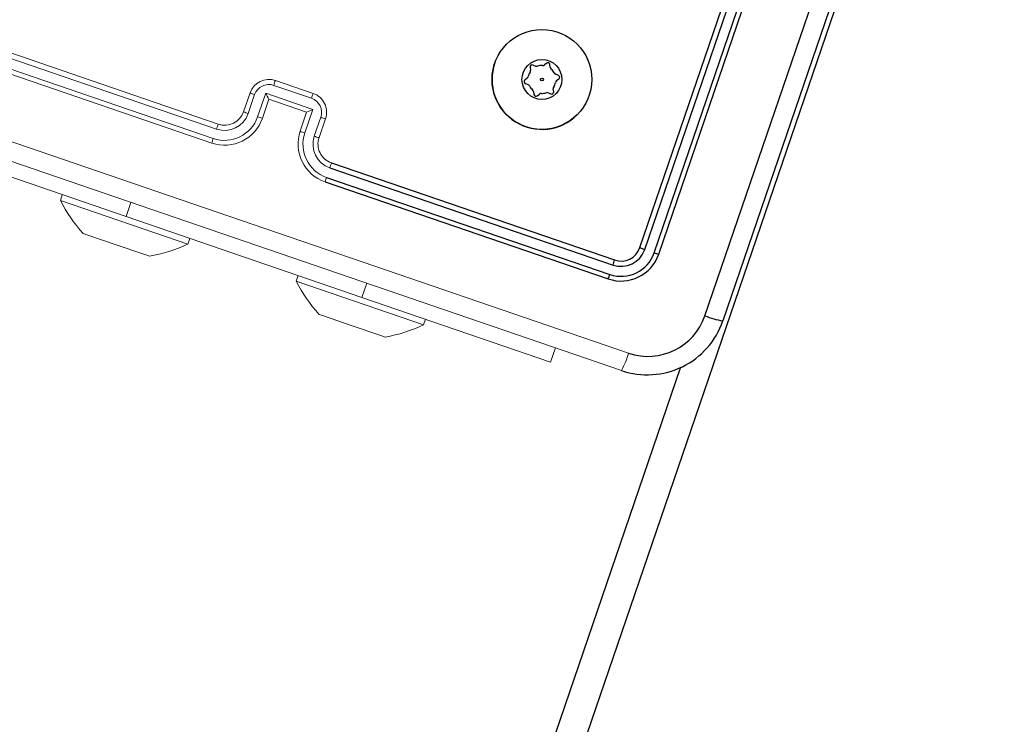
# Model space of a CAD drawing. Header units: millimetres. Extents: x 3129 to 3819, y 1527 to 1744.
# Tile 55 of 125: x 3194.7974 to 3194.8961, y 1671.1377 to 1671.2083. Entities that reach past the tile are written whole.
import ezdxf

# ---------------------------------------------------------------- set-up
doc = ezdxf.new("R2010")
doc.units = ezdxf.units.MM
doc.layers.get('0').update_dxf_attribs({"lineweight": 5})
doc.layers.add('1_urządzenie', color=7, linetype='Continuous', lineweight=9)
picture_1 = doc.add_image_def('image1.jpg', size_in_pixel=(9921, 7015))

msp = doc.modelspace()

# ---------------------------------------------------------------- linework, layer by layer
at = {"layer": '1_urządzenie', "color": 6, "linetype": 'Continuous', "lineweight": 25}
for p, q in [((3194.962654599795, 1671.453299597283), (3194.800652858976, 1670.980271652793)), ((3194.893978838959, 1671.25431683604), (3194.867896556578, 1671.178159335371)), ((3194.859576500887, 1671.185501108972), (3194.869296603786, 1671.213882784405)), ((3194.860065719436, 1671.185308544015), (3194.869791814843, 1671.213709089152)), ((3194.861012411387, 1671.184984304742), (3194.870738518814, 1671.213384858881)), ((3194.861468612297, 1671.184853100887), (3194.871188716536, 1671.213234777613)), ((3194.848571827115, 1671.203577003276), (3194.848611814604, 1671.203289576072)), ((3194.849114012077, 1671.20368081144), (3194.848845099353, 1671.203789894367)), ((3194.850231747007, 1671.203982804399), (3194.850002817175, 1671.203804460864)), ((3194.850592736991, 1671.203565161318), (3194.850552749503, 1671.203852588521)), ((3194.848274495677, 1671.202458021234), (3194.848045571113, 1671.202279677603)), ((3194.851413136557, 1671.202748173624), (3194.85114422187, 1671.202857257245)), ((3194.851231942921, 1671.202226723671), (3194.851460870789, 1671.2024050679)), ((3194.848093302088, 1671.201936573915), (3194.848362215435, 1671.201827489)), ((3194.848913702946, 1671.20111958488), (3194.848953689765, 1671.200832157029)), ((3194.849274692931, 1671.200701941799), (3194.849503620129, 1671.200880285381)), ((3194.85039242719, 1671.201003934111), (3194.850661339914, 1671.200894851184)), ((3194.850934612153, 1671.201107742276), (3194.850894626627, 1671.201395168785)), ((3194.828654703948, 1671.193977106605), (3194.857036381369, 1671.184257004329)), ((3194.828164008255, 1671.192532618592), (3194.856564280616, 1671.182805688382)), ((3194.828488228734, 1671.193479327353), (3194.856888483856, 1671.18375239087)), ((3194.828006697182, 1671.192084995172), (3194.856388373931, 1671.182364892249)), ((3194.863664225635, 1671.173517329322), (3194.797814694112, 1670.981243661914))]:
    msp.add_line(p, q, dxfattribs=at)
at = {"layer": '1_urządzenie', "color": 6, "linetype": 'Continuous'}
for p, q in [((3194.788920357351, 1671.207585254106), (3194.817302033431, 1671.197865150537)), ((3194.788727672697, 1671.207095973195), (3194.817128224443, 1671.197369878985)), ((3194.788272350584, 1671.205693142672), (3194.816654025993, 1671.195973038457)), ((3194.788403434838, 1671.206149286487), (3194.816803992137, 1671.196423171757)), ((3194.822860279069, 1671.201753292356), (3194.826646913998, 1671.200456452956)), ((3194.823030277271, 1671.20224547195), (3194.826814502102, 1671.200949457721)), ((3194.819842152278, 1671.199109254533), (3194.820490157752, 1671.201001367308)), ((3194.820305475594, 1671.19892612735), (3194.820953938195, 1671.200819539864)), ((3194.821252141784, 1671.198601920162), (3194.822062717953, 1671.200968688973)), ((3194.822062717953, 1671.200968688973), (3194.826796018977, 1671.199347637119)), ((3194.821734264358, 1671.198461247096), (3194.822382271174, 1671.200353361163)), ((3194.822382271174, 1671.200353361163), (3194.822381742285, 1671.200353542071)), ((3194.822382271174, 1671.200353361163), (3194.826166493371, 1671.199057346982)), ((3194.857736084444, 1671.173182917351), (3194.781578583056, 1671.199265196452)), ((3194.826166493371, 1671.199057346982), (3194.825518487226, 1671.197165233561)), ((3194.826796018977, 1671.199347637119), (3194.8259854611, 1671.19698086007)), ((3194.826166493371, 1671.199057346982), (3194.82616701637, 1671.199057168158)), ((3194.82758056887, 1671.198550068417), (3194.826932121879, 1671.196656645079)), ((3194.828058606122, 1671.198409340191), (3194.827410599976, 1671.196517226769)), ((3194.808055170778, 1671.188612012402), (3194.789134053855, 1671.195092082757)), ((3194.80166929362, 1671.190799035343), (3194.801474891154, 1671.190231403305)), ((3194.814246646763, 1671.185857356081), (3194.801474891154, 1671.190231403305)), ((3194.808055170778, 1671.188612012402), (3194.808541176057, 1671.190031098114)), ((3194.808055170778, 1671.188612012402), (3194.831706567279, 1671.18051192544)), ((3194.804215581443, 1671.186755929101), (3194.803771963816, 1671.186907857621)), ((3194.807083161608, 1671.185773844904), (3194.804215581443, 1671.186755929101)), ((3194.809950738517, 1671.184791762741), (3194.807083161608, 1671.185773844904)), ((3194.814246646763, 1671.185857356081), (3194.814441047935, 1671.18642498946)), ((3194.810394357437, 1671.184639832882), (3194.809950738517, 1671.184791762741)), ((3194.825320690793, 1671.182698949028), (3194.825126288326, 1671.182131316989)), ((3194.837898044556, 1671.177757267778), (3194.825126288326, 1671.182131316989)), ((3194.831706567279, 1671.18051192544), (3194.832192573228, 1671.181931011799)), ((3194.850627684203, 1671.174031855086), (3194.831706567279, 1671.18051192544)), ((3194.827866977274, 1671.178655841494), (3194.827423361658, 1671.178807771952)), ((3194.83073455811, 1671.177673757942), (3194.827866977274, 1671.178655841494)), ((3194.837898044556, 1671.177757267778), (3194.838092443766, 1671.178324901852)), ((3194.833602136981, 1671.176691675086), (3194.83073455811, 1671.177673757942)), ((3194.834045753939, 1671.17653974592), (3194.833602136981, 1671.176691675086)), ((3194.850627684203, 1671.174031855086), (3194.851113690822, 1671.17545094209))]:
    msp.add_line(p, q, dxfattribs=at)
at = {"layer": '1_urządzenie', "color": 6, "linetype": 'Continuous', "lineweight": 25, "flags": 128}
msp.add_lwpolyline([(3194.866086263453, 1671.178665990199), (3194.874800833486, 1671.204114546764), (3194.883521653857, 1671.229578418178), (3194.89223802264, 1671.255026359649)], dxfattribs=at)
at = {"layer": '1_urządzenie', "color": 6, "linetype": 'Continuous', "flags": 128}
msp.add_lwpolyline([(3194.782085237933, 1671.201075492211), (3194.807533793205, 1671.192360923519), (3194.832997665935, 1671.183640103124), (3194.858445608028, 1671.174923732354)], dxfattribs=at)
at = {"layer": '1_urządzenie', "color": 6, "linetype": 'Continuous', "lineweight": 25}
for centre, radius in [((3194.849750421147, 1671.202343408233), 0.004999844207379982), ((3194.849753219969, 1671.202342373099), 0.001999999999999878), ((3194.849753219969, 1671.202342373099), 0.000144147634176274)]:
    msp.add_circle(centre, radius, dxfattribs=at)
for centre, radius, start, end in [((3194.849753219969, 1671.202342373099), 0.005000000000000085, 160.7429783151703, 315.3072822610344), ((3194.848769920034, 1671.203604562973), 0.0002000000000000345, 67.92012933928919, 187.9201293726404), ((3194.849226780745, 1671.203958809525), 0.0002999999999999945, 247.9201293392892, 288.0392963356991), ((3194.849753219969, 1671.202342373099), 0.001399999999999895, 87.80096250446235, 108.0392963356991), ((3194.849818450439, 1671.204041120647), 0.0002999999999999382, 267.8009625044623, 307.9201293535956), ((3194.850354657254, 1671.20382502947), 0.0002000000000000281, 7.920129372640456, 127.9201293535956), ((3194.850889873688, 1671.203606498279), 0.0003000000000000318, 187.9201293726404, 228.0392962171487), ((3194.849753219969, 1671.202342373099), 0.001399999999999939, 27.80096250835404, 48.0392962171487), ((3194.848090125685, 1671.202694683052), 0.0002999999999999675, 307.9201293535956, 348.0392962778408), ((3194.849753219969, 1671.202342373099), 0.001400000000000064, 147.8009625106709, 168.0392962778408), ((3194.848314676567, 1671.203248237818), 0.0002999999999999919, 327.800962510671, 7.920129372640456), ((3194.851256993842, 1671.203135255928), 0.0003000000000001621, 207.800962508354, 247.9201293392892), ((3194.85133795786, 1671.202562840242), 0.0002000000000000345, 307.9201293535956, 67.92012933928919), ((3194.848168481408, 1671.202121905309), 0.0002000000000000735, 127.9201293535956, 247.9201293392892), ((3194.848249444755, 1671.201549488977), 0.000299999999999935, 27.80096250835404, 67.92012933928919), ((3194.849753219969, 1671.202342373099), 0.001400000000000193, 207.800962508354, 228.0392962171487), ((3194.8511917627, 1671.201436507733), 0.0003000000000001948, 147.8009625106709, 187.9201293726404), ((3194.849753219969, 1671.202342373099), 0.001400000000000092, 327.800962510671, 348.0392962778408), ((3194.851416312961, 1671.201990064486), 0.0003000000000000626, 127.9201293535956, 168.0392962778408), ((3194.84861656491, 1671.201078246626), 0.0002999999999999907, 7.920129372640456, 48.0392962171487), ((3194.849151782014, 1671.200859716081), 0.0002000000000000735, 187.9201293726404, 307.9201293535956), ((3194.849687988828, 1671.200643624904), 0.0002999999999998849, 87.80096250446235, 127.9201293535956), ((3194.849753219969, 1671.202342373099), 0.001400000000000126, 267.8009625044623, 288.0392963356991), ((3194.850279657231, 1671.200725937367), 0.000299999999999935, 67.92012933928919, 108.0392963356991), ((3194.850736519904, 1671.201080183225), 0.0002000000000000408, 247.9201293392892, 7.920129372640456), ((3194.857684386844, 1671.186149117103), 0.004000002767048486, 251.0948183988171, 341.0947578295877), ((3194.857692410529, 1671.186132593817), 0.003512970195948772, 251.2685229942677, 340.9210531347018), ((3194.857694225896, 1671.18612888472), 0.002509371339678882, 251.2709493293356, 340.918626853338), ((3194.857684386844, 1671.186149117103), 0.002000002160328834, 251.0948406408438, 341.0947355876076), ((3194.860948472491, 1671.188268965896), 0.003089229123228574, 243.6332809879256, 253.3962244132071), ((3194.861866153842, 1671.18709409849), 0.002275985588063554, 247.968943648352, 259.9406827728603), ((3194.853997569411, 1671.184873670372), 0.003100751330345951, 338.8005734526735, 348.5287324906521), ((3194.854366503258, 1671.183427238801), 0.002283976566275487, 332.281336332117, 344.208672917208), ((3194.860328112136, 1671.180751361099), 0.00799999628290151, 251.0947787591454, 341.094797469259), ((3194.860390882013, 1671.180623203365), 0.006022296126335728, 251.1548244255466, 341.0347518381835), ((3194.869316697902, 1671.18672098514), 0.008678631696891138, 248.1468779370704, 260.5819705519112)]:
    msp.add_arc(centre, radius, start, end, dxfattribs=at)
at = {"layer": '1_urządzenie', "color": 6, "linetype": 'Continuous'}
for centre, radius, start, end in [((3194.822382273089, 1671.200353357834), 0.002000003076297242, 71.0948802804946, 161.0947093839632), ((3194.822376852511, 1671.200327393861), 0.001505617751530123, 71.27158883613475, 160.9209469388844), ((3194.868980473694, 1671.186098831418), 0.04870456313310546, 160.6388122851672, 161.2513776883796), ((3194.821861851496, 1671.203817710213), 0.003132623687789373, 244.0317418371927, 253.1525418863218), ((3194.828411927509, 1671.203871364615), 0.00698125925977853, 204.5685115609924, 210.2581173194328), ((3194.773920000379, 1671.218654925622), 0.05577913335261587, 340.9581000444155, 341.4929714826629), ((3194.826154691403, 1671.199033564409), 0.001505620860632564, 341.2688884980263, 70.91783926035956), ((3194.826166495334, 1671.199057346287), 0.001999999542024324, 341.0947656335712, 71.09480393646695), ((3194.817950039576, 1671.199757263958), 0.004000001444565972, 251.0948060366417, 341.0947767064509), ((3194.817932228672, 1671.199749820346), 0.003512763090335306, 251.2655740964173, 340.9265388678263), ((3194.81793399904, 1671.199746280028), 0.002509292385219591, 251.2695467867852, 340.9225463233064), ((3194.817950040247, 1671.199757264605), 0.002000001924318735, 251.0948338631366, 341.0947424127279), ((3194.821069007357, 1671.20153558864), 0.002718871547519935, 243.1769589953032, 253.6904871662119), ((3194.822259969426, 1671.201159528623), 0.002749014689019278, 248.4930186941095, 258.9751638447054), ((3194.823556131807, 1671.205537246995), 0.006986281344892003, 291.9449558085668, 297.6293366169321), ((3194.828701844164, 1671.20147660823), 0.003133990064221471, 249.0361437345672, 258.1561297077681), ((3194.833162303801, 1671.192021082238), 0.01690270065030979, 159.7725666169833, 161.5518531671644), ((3194.829302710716, 1671.195869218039), 0.003999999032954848, 161.0947648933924, 251.094801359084), ((3194.8267569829, 1671.199618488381), 0.002748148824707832, 243.2136598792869, 253.6954843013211), ((3194.829312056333, 1671.195852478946), 0.00351276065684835, 161.2630585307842, 250.9240151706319), ((3194.82930849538, 1671.195850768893), 0.00250929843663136, 161.2671670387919, 250.9198654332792), ((3194.82792931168, 1671.199188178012), 0.002720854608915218, 248.5001656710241, 259.0096836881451), ((3194.829302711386, 1671.195869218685), 0.001999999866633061, 161.0947747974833, 251.0947879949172), ((3194.830697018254, 1671.1915445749), 0.01472470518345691, 160.6510535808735, 162.4973139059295), ((3194.811800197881, 1671.19933710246), 0.01768626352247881, 340.6580810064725, 342.3585288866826), ((3194.813552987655, 1671.197416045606), 0.01540551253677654, 339.7542034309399, 341.5188749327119), ((3194.814850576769, 1671.197020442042), 0.01499999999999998, 206.9107863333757, 222.3899062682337), ((3194.807841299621, 1671.199420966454), 0.01499999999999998, 279.7996699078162, 295.2787897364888), ((3194.83850197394, 1671.188920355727), 0.01500000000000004, 206.9107863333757, 222.3899062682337), ((3194.831492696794, 1671.191320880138), 0.01500000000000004, 279.7996699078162, 295.2787897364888), ((3194.85010097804, 1671.177309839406), 0.008679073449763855, 331.6079234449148, 344.0423805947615)]:
    msp.add_arc(centre, radius, start, end, dxfattribs=at)

# ---------------------------------------------------------------- pictures from other files: only their frames are drawn
image = msp.add_image(picture_1, insert=(3128.660905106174, 1737.498734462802), size_in_units=(210.23639378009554, 148.65520636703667), rotation=-90.00000000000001, dxfattribs=dict(fade=43))
image.dxf.flags = 7

doc.saveas('drawing.dxf')
